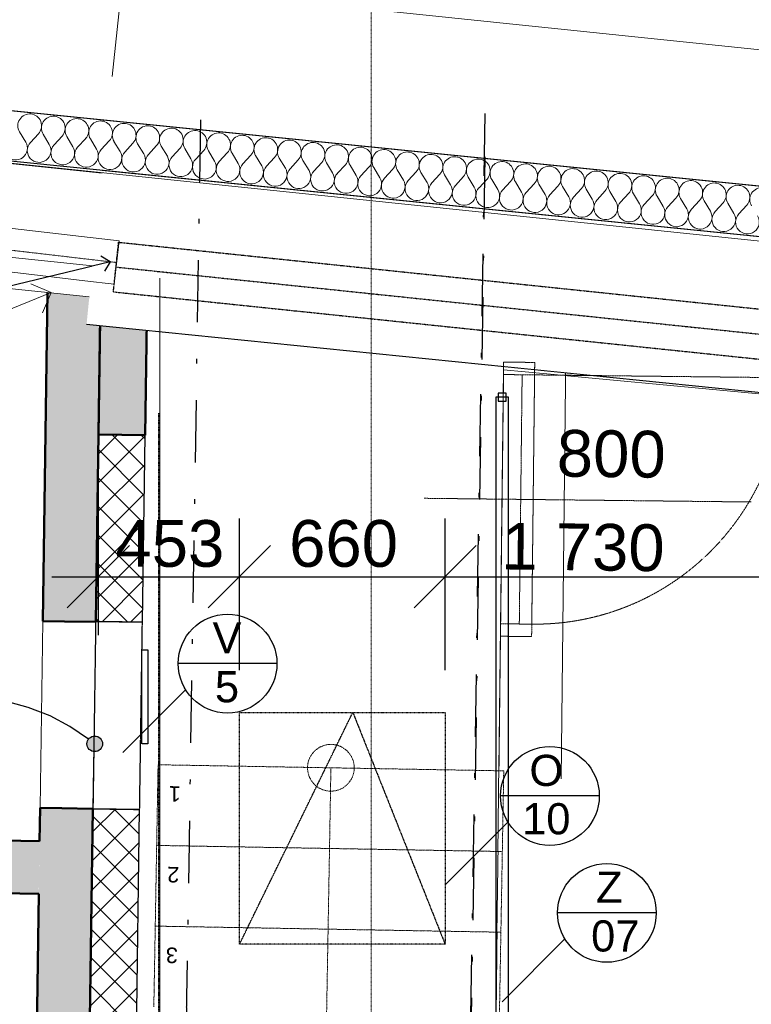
# Model space of a CAD drawing. Header units: millimetres. Extents: x -23738 to 4435, y -2716 to 20653.
# Tile 56 of 160: x -15978 to -13629, y 6867 to 10027. Entities that reach past the tile are written whole.
import ezdxf

# ---------------------------------------------------------------- set-up
doc = ezdxf.new("R2010")
doc.units = ezdxf.units.MM
doc.header["$MEASUREMENT"] = 0
for name, pattern in [('Wipeout_Contour', [1000, 0, -1000]), ('Čerchovaná', [450, 200, -117.5, 15, -117.5]), ('Čerchovaná M', [4.5, 2.5, -0.85, 0.3, -0.85]), ('Čerchovaná S', [3.5, 1.5, -0.85, 0.3, -0.85]), ('čárkovaná 3', [1.5, 1, -0.5]), ('Čárkovaná S', [2.5, 1.5, -1])]:
    doc.linetypes.add(name, pattern=pattern)
for name, color, linetype in [('9._POHLED ZÁPADNÍ_2_2D prvky - obecné', 7, 'Continuous'), ('9._POHLED ZÁPADNÍ_2_Anotace - SP', 7, 'Continuous'), ('9._POHLED ZÁPADNÍ_2_Interiér - schodiště', 7, 'Continuous'), ('9._POHLED ZÁPADNÍ_2_Konstrukce - krov', 7, 'Continuous'), ('9._POHLED ZÁPADNÍ_2_Konstrukce - nosné', 7, 'Continuous'), ('9._POHLED ZÁPADNÍ_2_Kóty - SP', 7, 'Continuous'), ('9._POHLED ZÁPADNÍ_2_LINEA_TABLA', 7, 'Continuous'), ('9._POHLED ZÁPADNÍ_2_Nové_Anotace - SP', 7, 'Continuous'), ('9._POHLED ZÁPADNÍ_2_Nové_Konstrukce - krov', 7, 'Continuous'), ('9._POHLED ZÁPADNÍ_2_Nové_Konstrukce - nosné', 7, 'Continuous'), ('9._POHLED ZÁPADNÍ_2_Nové_Kresby a obrázky', 7, 'Continuous'), ('9._POHLED ZÁPADNÍ_2_Nové_Kóty - SP', 7, 'Continuous'), ('9._POHLED ZÁPADNÍ_2_Nové_Popis', 7, 'Continuous'), ('9._POHLED ZÁPADNÍ_2_Nové_Situace - terén', 7, 'Continuous'), ('9._POHLED ZÁPADNÍ_2_Nové_Výplně - Povrchové', 7, 'Continuous'), ('9._POHLED ZÁPADNÍ_2_Nové_Výplně – Řezové', 7, 'Continuous'), ('9._POHLED ZÁPADNÍ_2_Nové_VÝTAH VAR 1', 7, 'Continuous'), ('9._POHLED ZÁPADNÍ_2_Otvory – Dveře', 7, 'Continuous'), ('9._POHLED ZÁPADNÍ_2_Popis', 7, 'Continuous'), ('9._POHLED ZÁPADNÍ_2_Výplně - Povrchové', 7, 'Continuous'), ('9._POHLED ZÁPADNÍ_2_Výplně – Řezové', 7, 'Continuous'), ('9._POHLED ZÁPADNÍ_2_VÝTAH VAR 1', 7, 'Continuous'), ('9._POHLED ZÁPADNÍ_2_Značky - řezy', 7, 'Continuous')]:
    doc.layers.add(name, color=color, linetype=linetype)
doc.styles.add('GENEROVANÝ_STYL_1', font='txt')
doc.styles.add('GENEROVANÝ_STYL_2', font='arial.ttf')
pattern_1 = [(45, (0, -9e-13), (-45.96194, 45.96194), []), (135, (0, -9e-13), (45.96194, 45.96194), [])]

# ---------------------------------------------------------------- blocks, each defined once
blk = doc.blocks.new('*X20', base_point=(-24533.1, -6254.2))
at = {"layer": '9._POHLED ZÁPADNÍ_2_Nové_Výplně – Řezové', "color": 21, "linetype": 'Continuous', "lineweight": 20, "true_color": 0xffaaaa}
for p, q in [((-15959.2, 9634.6), (-15978.9, 9667.2)), ((-15944, 9633.1), (-15918.2, 9661.1)), ((-15883.4, 9627), (-15903.1, 9659.6)), ((-15868.2, 9625.4), (-15842.4, 9653.5)), ((-15807.6, 9619.3), (-15827.3, 9651.9)), ((-15792.4, 9617.8), (-15766.6, 9645.8)), ((-15731.8, 9611.7), (-15751.5, 9644.3)), ((-15716.6, 9610.1), (-15690.8, 9638.2)), ((-15656, 9604), (-15675.7, 9636.6)), ((-15640.8, 9602.5), (-15615, 9630.5)), ((-15580.2, 9596.4), (-15599.9, 9629)), ((-15565, 9594.8), (-15539.2, 9622.9)), ((-15504.4, 9588.7), (-15524, 9621.3)), ((-15489.2, 9587.2), (-15463.4, 9615.2)), ((-15428.6, 9581.1), (-15448.2, 9613.7)), ((-15413.4, 9579.6), (-15387.6, 9607.6)), ((-15352.8, 9573.4), (-15372.4, 9606.1)), ((-15337.6, 9571.9), (-15311.8, 9599.9)), ((-15276.9, 9565.8), (-15296.6, 9598.4)), ((-15261.8, 9564.3), (-15236, 9592.3)), ((-15201.1, 9558.1), (-15220.8, 9590.8)), ((-15186, 9556.6), (-15160.2, 9584.6)), ((-15125.3, 9550.5), (-15145, 9583.1)), ((-15110.2, 9549), (-15084.4, 9577)), ((-15049.5, 9542.8), (-15069.2, 9575.5)), ((-15034.4, 9541.3), (-15008.6, 9569.3)), ((-14973.7, 9535.2), (-14993.4, 9567.8)), ((-14958.6, 9533.7), (-14932.8, 9561.7)), ((-14897.9, 9527.5), (-14917.6, 9560.2)), ((-14882.8, 9526), (-14857, 9554)), ((-14822.1, 9519.9), (-14841.8, 9552.5)), ((-14807, 9518.4), (-14781.2, 9546.4)), ((-14746.3, 9512.3), (-14766, 9544.9)), ((-14731.1, 9510.7), (-14705.3, 9538.7)), ((-14670.5, 9504.6), (-14690.2, 9537.2)), ((-14655.3, 9503.1), (-14629.5, 9531.1)), ((-14594.7, 9497), (-14614.4, 9529.6)), ((-14579.5, 9495.4), (-14553.7, 9523.5)), ((-14518.9, 9489.3), (-14538.6, 9521.9)), ((-14503.7, 9487.8), (-14477.9, 9515.8)), ((-14443.1, 9481.7), (-14462.8, 9514.3)), ((-14427.9, 9480.1), (-14402.1, 9508.2)), ((-14367.3, 9474), (-14387, 9506.6)), ((-14352.1, 9472.5), (-14326.3, 9500.5)), ((-14291.5, 9466.4), (-14311.2, 9499)), ((-14276.3, 9464.8), (-14250.5, 9492.9)), ((-14215.7, 9458.7), (-14235.4, 9491.3)), ((-14200.5, 9457.2), (-14174.7, 9485.2)), ((-14139.9, 9451.1), (-14159.5, 9483.7)), ((-14124.7, 9449.5), (-14098.9, 9477.6)), ((-14064.1, 9443.4), (-14083.7, 9476)), ((-14048.9, 9441.9), (-14023.1, 9469.9)), ((-13988.3, 9435.8), (-14007.9, 9468.4)), ((-13973.1, 9434.2), (-13947.3, 9462.3)), ((-13912.4, 9428.1), (-13932.1, 9460.7)), ((-13897.3, 9426.6), (-13871.5, 9454.6)), ((-13836.6, 9420.5), (-13856.3, 9453.1)), ((-13821.5, 9418.9), (-13795.7, 9447)), ((-13760.8, 9412.8), (-13780.5, 9445.4)), ((-13745.7, 9411.3), (-13719.9, 9439.3)), ((-13685, 9405.2), (-13704.7, 9437.8)), ((-13669.9, 9403.6), (-13644.1, 9431.7))]:
    blk.add_line(p, q, dxfattribs=at)
for centre, start, end in [((-15946.3, 9686.9), 84.239, 211.1089), ((-15946.3, 9686.9), 317.3691, 84.239), ((-15870.5, 9679.3), 84.239, 211.1089), ((-15870.5, 9679.3), 317.3691, 84.239), ((-15794.7, 9671.6), 84.239, 211.1089), ((-15794.7, 9671.6), 317.3691, 84.239), ((-15718.8, 9664), 84.239, 211.1089), ((-15718.8, 9664), 317.3691, 84.239), ((-15643, 9656.3), 84.239, 211.1089), ((-15643, 9656.3), 317.3691, 84.239), ((-15567.2, 9648.7), 84.239, 211.1089), ((-15567.2, 9648.7), 317.3691, 84.239), ((-15491.4, 9641), 84.239, 211.1089), ((-15491.4, 9641), 317.3691, 84.239), ((-15415.6, 9633.4), 84.239, 211.1089), ((-15415.6, 9633.4), 317.3691, 84.239), ((-15991.8, 9614.9), 137.3691, 31.1089), ((-15339.8, 9625.7), 84.239, 211.1089), ((-15339.8, 9625.7), 317.3691, 84.239), ((-15264, 9618.1), 84.239, 211.1089), ((-15264, 9618.1), 317.3691, 84.239), ((-15188.2, 9610.4), 84.239, 211.1089), ((-15188.2, 9610.4), 317.3691, 84.239), ((-15112.4, 9602.8), 84.239, 211.1089), ((-15112.4, 9602.8), 317.3691, 84.239), ((-15916, 9607.3), 137.3691, 31.1089), ((-15840.2, 9599.6), 137.3691, 31.1089), ((-15764.4, 9592), 137.3691, 31.1089), ((-15688.6, 9584.3), 137.3691, 31.1089), ((-15036.6, 9595.1), 84.239, 211.1089), ((-15036.6, 9595.1), 317.3691, 84.239), ((-14960.8, 9587.5), 84.239, 211.1089), ((-14960.8, 9587.5), 317.3691, 84.239), ((-14885, 9579.8), 84.239, 211.1089), ((-14885, 9579.8), 317.3691, 84.239), ((-14809.2, 9572.2), 84.239, 211.1089), ((-14809.2, 9572.2), 317.3691, 84.239), ((-15612.8, 9576.7), 137.3691, 31.1089), ((-15537, 9569), 137.3691, 31.1089), ((-15461.2, 9561.4), 137.3691, 31.1089), ((-15385.4, 9553.8), 137.3691, 31.1089), ((-14733.4, 9564.5), 84.239, 211.1089), ((-14733.4, 9564.5), 317.3691, 84.239), ((-14657.6, 9556.9), 84.239, 211.1089), ((-14657.6, 9556.9), 317.3691, 84.239), ((-14581.8, 9549.3), 84.239, 211.1089), ((-14581.8, 9549.3), 317.3691, 84.239), ((-14506, 9541.6), 84.239, 211.1089), ((-14506, 9541.6), 317.3691, 84.239), ((-15309.6, 9546.1), 137.3691, 31.1089), ((-15233.8, 9538.5), 137.3691, 31.1089), ((-15158, 9530.8), 137.3691, 31.1089), ((-15082.1, 9523.2), 137.3691, 31.1089), ((-14430.2, 9534), 84.239, 211.1089), ((-14430.2, 9534), 317.3691, 84.239), ((-14354.3, 9526.3), 84.239, 211.1089), ((-14354.3, 9526.3), 317.3691, 84.239), ((-14278.5, 9518.7), 84.239, 211.1089), ((-14278.5, 9518.7), 317.3691, 84.239), ((-14202.7, 9511), 84.239, 211.1089), ((-14202.7, 9511), 317.3691, 84.239), ((-15006.3, 9515.5), 137.3691, 31.1089), ((-14930.5, 9507.9), 137.3691, 31.1089), ((-14854.7, 9500.2), 137.3691, 31.1089), ((-14778.9, 9492.6), 137.3691, 31.1089), ((-14126.9, 9503.4), 84.239, 211.1089), ((-14126.9, 9503.4), 317.3691, 84.239), ((-14051.1, 9495.7), 84.239, 211.1089), ((-14051.1, 9495.7), 317.3691, 84.239), ((-13975.3, 9488.1), 84.239, 211.1089), ((-13975.3, 9488.1), 317.3691, 84.239), ((-13899.5, 9480.4), 84.239, 211.1089), ((-13899.5, 9480.4), 317.3691, 84.239), ((-14703.1, 9484.9), 137.3691, 31.1089), ((-14627.3, 9477.3), 137.3691, 31.1089), ((-14551.5, 9469.6), 137.3691, 31.1089), ((-14475.7, 9462), 137.3691, 31.1089), ((-13823.7, 9472.8), 84.239, 211.1089), ((-13823.7, 9472.8), 317.3691, 84.239), ((-13747.9, 9465.1), 84.239, 211.1089), ((-13747.9, 9465.1), 317.3691, 84.239), ((-13672.1, 9457.5), 84.239, 211.1089), ((-13672.1, 9457.5), 317.3691, 84.239), ((-13596.3, 9449.8), 84.239, 211.1089), ((-14399.9, 9454.3), 137.3691, 31.1089), ((-14324.1, 9446.7), 137.3691, 31.1089), ((-14248.3, 9439), 137.3691, 31.1089), ((-14172.5, 9431.4), 137.3691, 31.1089), ((-14096.7, 9423.7), 137.3691, 31.1089), ((-14020.9, 9416.1), 137.3691, 31.1089), ((-13945.1, 9408.4), 137.3691, 31.1089), ((-13869.3, 9400.8), 137.3691, 31.1089), ((-13793.5, 9393.1), 137.3691, 31.1089), ((-13717.6, 9385.5), 137.3691, 31.1089), ((-13641.8, 9377.8), 137.3691, 31.1089)]:
    blk.add_arc(centre, 38.1, start, end, dxfattribs=at)

msp = doc.modelspace()

# ---------------------------------------------------------------- hatches: boundary and pattern name
at = {"layer": '9._POHLED ZÁPADNÍ_2_Nové_Anotace - SP', "linetype": 'Continuous', "lineweight": 25}
msp.add_hatch(color=1, dxfattribs=at).paths.add_polyline_path([(-15762.5, 7703), (-15760.6, 7693.4), (-15755.1, 7685.3), (-15747, 7679.9), (-15737.5, 7678), (-15727.9, 7679.9), (-15719.8, 7685.3), (-15714.4, 7693.4), (-15712.5, 7703), (-15714.4, 7712.6), (-15719.8, 7720.7), (-15727.9, 7726.1), (-15737.5, 7728), (-15747, 7726.1), (-15755.1, 7720.7), (-15760.6, 7712.6)])
at = {"layer": '9._POHLED ZÁPADNÍ_2_Nové_Výplně – Řezové', "linetype": 'Continuous', "lineweight": 20, "true_color": 0xffaaaa}
h = msp.add_hatch(dxfattribs=at)
h.set_pattern_fill('Zdivo___tvárnice_01_0002', color=21, style=0, pattern_type=2)
h.set_pattern_definition(pattern_1)
h.paths.add_polyline_path([(-15575.8, 8693.6), (-15725.8, 8695.8), (-15734.5, 8095.3), (-15584.5, 8093.1)])
h = msp.add_hatch(dxfattribs=at)
h.set_pattern_fill('Zdivo___tvárnice_01_0002', color=21, style=0, pattern_type=2)
h.set_pattern_definition(pattern_1)
h.paths.add_polyline_path([(-15743.3, 7494.6), (-15753.9, 6767.1), (-15603.9, 6765), (-15593.3, 7492.5)])
at = {"layer": '9._POHLED ZÁPADNÍ_2_Výplně – Řezové', "linetype": 'Continuous', "lineweight": 13}
for points in [[(-15575.8, 8693.6), (-15569.3, 9137), (-15719.3, 9139.2), (-15725.8, 8695.8)], [(-15913.2, 7497.1), (-15948.3, 5093.7), (-15778.3, 5091.2), (-15743.3, 7494.6), (-15843.3, 7496)], [(-15914.8, 7391.1), (-20058.2, 7464), (-20061.2, 7294.1), (-15917.3, 7221.1)]]:
    msp.add_hatch(color=254, dxfattribs=at).paths.add_polyline_path(points)

# ---------------------------------------------------------------- linework, layer by layer
at = {"layer": '9._POHLED ZÁPADNÍ_2_Konstrukce - nosné', "color": 7, "linetype": 'Continuous', "lineweight": 50}
for p, q in [((-15834.5, 8096), (-15904.5, 8097)), ((-15834.5, 8096), (-15734.5, 8094.5)), ((-15843.3, 7496), (-15913.2, 7497.1)), ((-15843.3, 7496), (-15743.3, 7494.6))]:
    msp.add_line(p, q, dxfattribs=at)
at = {"layer": '9._POHLED ZÁPADNÍ_2_Konstrukce - nosné', "color": 7, "linetype": 'Continuous', "lineweight": 50, "flags": 128}
for points in [[(-15719.3, 9139.2), (-15725.8, 8695.8)], [(-15569.3, 9137), (-15719.3, 9139.2)], [(-15575.8, 8693.6), (-15569.3, 9137)], [(-15725.8, 8695.8), (-15575.8, 8693.6)], [(-15913.2, 7497.1), (-15914.8, 7391.1)], [(-15778.3, 5091.2), (-15743.3, 7494.6)], [(-15914.8, 7391.1), (-20058.2, 7464)], [(-20061.2, 7294.1), (-15917.3, 7221.1)], [(-15917.3, 7221.1), (-15948.3, 5093.7)]]:
    msp.add_lwpolyline(points, dxfattribs=at)
at = {"layer": '9._POHLED ZÁPADNÍ_2_Nové_Anotace - SP', "color": 1, "linetype": 'Continuous', "lineweight": 25, "flags": 128}
msp.add_lwpolyline([(-15757.2, 7718.4), (-15817.1, 7758.9), (-15881.1, 7792.6), (-15950.9, 7819.8), (-16028.3, 7841.1), (-16115.4, 7856.9), (-16213.8, 7867.7), (-16452.2, 7875.7)], dxfattribs=at)
at = {"layer": '9._POHLED ZÁPADNÍ_2_Nové_Anotace - SP', "color": 1, "linetype": 'Continuous', "lineweight": 25}
msp.add_circle((-15737.5, 7703), 25, dxfattribs=at)
at = {"layer": '9._POHLED ZÁPADNÍ_2_Nové_Kresby a obrázky', "color": 1, "linetype": 'Čárkovaná S', "lineweight": 25}
for p, q in [((-15734.5, 8095.3), (-15743.3, 7494.6)), ((-15584.5, 8093.1), (-15734.5, 8095.3)), ((-15593.3, 7492.5), (-15584.5, 8093.1)), ((-15585.8, 7703), (-15585.8, 8004.2)), ((-15585.8, 8004.2), (-15566.6, 8004.2)), ((-15566.6, 8004.2), (-15566.6, 7703)), ((-15566.6, 7703), (-15585.8, 7703)), ((-15743.3, 7494.6), (-15593.3, 7492.5))]:
    msp.add_line(p, q, dxfattribs=at)
at = {"layer": '9._POHLED ZÁPADNÍ_2_Nové_Kresby a obrázky', "color": 1, "linetype": 'Čerchovaná S', "lineweight": 25}
msp.add_line((-15272.8, 7803.9), (-14612.4, 7803.9), dxfattribs=at)
at = {"layer": '9._POHLED ZÁPADNÍ_2_Nové_Kóty - SP', "color": 1, "linetype": 'Continuous', "lineweight": 25}
for p, q in [((-15725.8, 8051.6), (-15725.8, 8539.1)), ((-15272.8, 7939.1), (-15272.8, 8426.6)), ((-14612.4, 7939.1), (-14612.4, 8426.6)), ((-15625.8, 8339.1), (-15825.8, 8139.1)), ((-15172.8, 8339.1), (-15372.8, 8139.1)), ((-14512.4, 8339.1), (-14712.4, 8139.1)), ((-15875.8, 8239.1), (-15725.8, 8239.1)), ((-15725.8, 8239.1), (-15272.8, 8239.1)), ((-15272.8, 8239.1), (-14612.4, 8239.1))]:
    msp.add_line(p, q, dxfattribs=at)
at = {"layer": '9._POHLED ZÁPADNÍ_2_Nové_Popis', "color": 1, "linetype": 'Continuous', "lineweight": 25}
for p, q in [((-15152.5, 7960.5), (-15469.7, 7960.5)), ((-15445.8, 7876.8), (-15647.4, 7675.2)), ((-13934.6, 7160.4), (-14251.8, 7160.4))]:
    msp.add_line(p, q, dxfattribs=at)
for centre in [(-15311.1, 7960.5), (-14093.2, 7160.4)]:
    msp.add_circle(centre, 158.6, dxfattribs=at)
at = {"layer": '9._POHLED ZÁPADNÍ_2_Nové_Situace - terén', "color": 1, "linetype": 'Continuous', "lineweight": 25, "flags": 128}
for points in [[(-15575.8, 8693.6), (-15725.8, 8695.8), (-15734.5, 8095.3), (-15584.5, 8093.1)], [(-15743.3, 7494.6), (-15753.9, 6767.1), (-15603.9, 6765), (-15593.3, 7492.5)]]:
    msp.add_lwpolyline(points, close=True, dxfattribs=at)
at = {"layer": '9._POHLED ZÁPADNÍ_2_Otvory – Dveře', "color": 8, "linetype": 'Continuous', "lineweight": 13}
for p, q in [((-15904.5, 8097), (-15913.2, 7497.1)), ((-15834.5, 8096), (-15904.5, 8097)), ((-15834.5, 8096), (-15734.5, 8094.5)), ((-15734.5, 8094.5), (-15743.3, 7494.6)), ((-15843.3, 7496), (-15913.2, 7497.1)), ((-15843.3, 7496), (-15743.3, 7494.6))]:
    msp.add_line(p, q, dxfattribs=at)

# ---------------------------------------------------------------- texts
at = {"layer": '9._POHLED ZÁPADNÍ_2_Kóty - SP', "color": 1, "linetype": 'Continuous', "lineweight": 25, "char_height": 150, "width": 341.487, "attachment_point": 7, "style": 'GENEROVANÝ_STYL_2'}
for s, insert in [('\\A1;{\\pql;\\fArial|b0|i0|c0|p38;453}', (-15671.1, 8269.1)), ('\\A1;{\\pql;\\fArial|b0|i0|c0|p38;660}', (-15113.3, 8269.1))]:
    msp.add_mtext(s, dxfattribs=dict(at, insert=insert))
at = {"layer": '9._POHLED ZÁPADNÍ_2_Popis', "color": 1, "linetype": 'Continuous', "lineweight": 25, "char_height": 100, "attachment_point": 5, "style": 'GENEROVANÝ_STYL_1'}
for s, insert, line_spacing_factor in [('\\A1;{\\pqc;\\fArial|b0|i0|c238|p38;V\\P\\pqc;\\fArial|b0|i0|c238|p38;5}', (-15312.9, 7964.2), 0.94255), ('\\A1;{\\pqc;\\fArial|b0|i0|c238|p38;Z\\P\\pqc;\\fArial|b0|i0|c238|p38; 0\\fArial|b0|i0|c238|p38;7}', (-14085.5, 7164.1), 0.940294)]:
    msp.add_mtext(s, dxfattribs=dict(at, insert=insert, line_spacing_factor=line_spacing_factor))

# ---------------------------------------------------------------- wipeouts: each hides what was drawn before it
at = {"color": 254, "linetype": 'Wipeout_Contour', "lineweight": 0, "ltscale": 76753.955194}
msp.add_wipeout([(-20313.5, 10008.8), (-12642.6, 9234.9), (-12626.6, 9394.1), (-20310.7, 10169.4)], dxfattribs=at).dxf.layer = '9._POHLED ZÁPADNÍ_2_Nové_Výplně - Povrchové'
at = {"color": 254, "linetype": 'Wipeout_Contour', "lineweight": 0, "ltscale": 66341.517956}
msp.add_wipeout([(-14423.3, 9055.3), (-14439.9, 7593), (-14239.9, 7590.7), (-14223.3, 9053)], dxfattribs=at).dxf.layer = '9._POHLED ZÁPADNÍ_2_Výplně - Povrchové'

# ---------------------------------------------------------------- next in the draw order: hatches: boundary and pattern name
at = {"layer": '9._POHLED ZÁPADNÍ_2_Výplně – Řezové', "linetype": 'Continuous', "lineweight": 13}
msp.add_hatch(color=254, dxfattribs=at).paths.add_polyline_path([(-15884.7, 9456), (-15904.5, 8097), (-15834.5, 8096), (-15734.5, 8094.5), (-15714.7, 9453.5)])

# ---------------------------------------------------------------- next in the draw order: linework, layer by layer
at = {"layer": '9._POHLED ZÁPADNÍ_2_Konstrukce - nosné', "color": 7, "linetype": 'čárkovaná 3', "lineweight": 13}
for p, q in [((-13629.8, 8479.2), (-14679.7, 8491.1)), ((-14434.7, 8048.3), (-14434.3, 8088.3)), ((-14434.3, 8088.3), (-14334.3, 8087.2)), ((-14374.3, 8087.6), (-14334.3, 8087.2)), ((-14334.3, 8087.2), (-14334.7, 8047.2)), ((-14334.7, 8047.2), (-14434.7, 8048.3)), ((-14434.7, 8048.3), (-14334.7, 8047.2)), ((-14434.7, 8048.3), (-14334.7, 8047.2))]:
    msp.add_line(p, q, dxfattribs=at)
at = {"layer": '9._POHLED ZÁPADNÍ_2_Konstrukce - nosné', "color": 7, "linetype": 'Continuous', "lineweight": 50, "flags": 128}
for points in [[(-15884.7, 9456), (-15904.5, 8097)], [(-15714.7, 9453.5), (-15884.7, 9456)], [(-15734.5, 8094.5), (-15714.7, 9453.5)]]:
    msp.add_lwpolyline(points, dxfattribs=at)
at = {"layer": '9._POHLED ZÁPADNÍ_2_Konstrukce - nosné', "color": 251, "linetype": 'Continuous', "lineweight": 20, "true_color": 0x6a6a6a, "flags": 128}
for points in [[(-14423.3, 9055.3), (-14439.9, 7593)], [(-14239.9, 7590.7), (-14223.3, 9053)]]:
    msp.add_lwpolyline(points, dxfattribs=at)
at = {"layer": '9._POHLED ZÁPADNÍ_2_Nové_Konstrukce - nosné', "color": 1, "linetype": 'Continuous', "lineweight": 25, "flags": 128}
for points in [[(-12626.6, 9394.1), (-20310.7, 10169.4)], [(-20313.5, 10008.8), (-12642.6, 9234.9)]]:
    msp.add_lwpolyline(points, dxfattribs=at)
at = {"layer": '9._POHLED ZÁPADNÍ_2_Nové_Kóty - SP', "color": 1, "linetype": 'Continuous', "lineweight": 25}
msp.add_line((-14612.4, 8239.1), (-11487.3, 8239.1), dxfattribs=at)

# ---------------------------------------------------------------- next in the draw order: texts
at = {"layer": '9._POHLED ZÁPADNÍ_2_Konstrukce - nosné', "color": 7, "linetype": 'Continuous', "lineweight": 20, "insert": (-13908.5, 8254.8), "char_height": 150, "attachment_point": 9, "rotation": 359.3523, "style": 'GENEROVANÝ_STYL_1'}
msp.add_mtext('\\A1;{\\pqr;\\pt50;\\fArial|b0|i0|c238|p38;1 73\\fArial|b0|i0|c238|p38;0}', dxfattribs=at)
at = {"layer": '9._POHLED ZÁPADNÍ_2_Popis', "color": 1, "linetype": 'Continuous', "lineweight": 25, "insert": (-14287.6, 7539.5), "char_height": 100, "attachment_point": 5, "line_spacing_factor": 0.930826, "style": 'GENEROVANÝ_STYL_1'}
msp.add_mtext('\\A1;{\\pqc;\\fArial|b0|i0|c238|p38;O\\P\\pqc;\\fArial|b0|i0|c238|p38;1\\fArial|b0|i0|c238|p38;0}', dxfattribs=at)

# ---------------------------------------------------------------- next in the draw order: wipeouts: each hides what was drawn before it
at = {"color": 254, "linetype": 'Wipeout_Contour', "lineweight": 0, "ltscale": 64672.322899}
msp.add_wipeout([(-10946.7, 9064.8), (-15713.3, 9547.8), (-15763.7, 9050.3), (-10944.6, 8562.1)], dxfattribs=at).dxf.layer = '9._POHLED ZÁPADNÍ_2_Nové_Výplně - Povrchové'
at = {"color": 254, "linetype": 'Wipeout_Contour', "lineweight": 0, "ltscale": 67018.179693}
msp.add_wipeout([(-15538.7, 7376.9), (-14428.8, 7357.3), (-14424.3, 7616.3), (-15534.1, 7635.8)], dxfattribs=at).dxf.layer = '9._POHLED ZÁPADNÍ_2_Výplně - Povrchové'

# ---------------------------------------------------------------- next in the draw order: linework, layer by layer
at = {"layer": '9._POHLED ZÁPADNÍ_2_Interiér - schodiště', "color": 8, "linetype": 'Čerchovaná M', "lineweight": 13}
for p, q in [((-15534.1, 7635.8), (-15538.7, 7376.9)), ((-14424.3, 7616.3), (-15534.1, 7635.8)), ((-14428.8, 7357.3), (-14424.3, 7616.3)), ((-15538.7, 7376.9), (-14428.8, 7357.3))]:
    msp.add_line(p, q, dxfattribs=at)
for start, end in [(0, 180), (0, 180), (180, 0), (180, 0)]:
    msp.add_arc((-14979.2, 7626.1), 75, start, end, dxfattribs=at)
at = {"layer": '9._POHLED ZÁPADNÍ_2_Konstrukce - nosné', "color": 7, "linetype": 'čárkovaná 3', "lineweight": 13}
for p, q in [((-14434.7, 8048.3), (-14424.8, 8928.3)), ((-14425.2, 8888.3), (-14424.8, 8928.3)), ((-14424.8, 8928.3), (-14324.8, 8927.1)), ((-14424.8, 8928.3), (-14324.8, 8927.1)), ((-14424.8, 8928.3), (-14324.8, 8927.1)), ((-14334.7, 8047.2), (-14324.8, 8927.1)), ((-14324.8, 8927.1), (-14325.2, 8887.1)), ((-14325.2, 8887.1), (-14425.2, 8888.3)), ((-14365.2, 8887.6), (-14374.3, 8087.6)), ((-14325.2, 8887.1), (-14365.2, 8887.6)), ((-14334.3, 8087.2), (-14325.2, 8887.1)), ((-14325.2, 8887.1), (-13525.3, 8878.1))]:
    msp.add_line(p, q, dxfattribs=at)
msp.add_arc((-14325.2, 8887.1), 800, 269.3523, 359.3523, dxfattribs=at)
at = {"layer": '9._POHLED ZÁPADNÍ_2_LINEA_TABLA', "color": 251, "linetype": 'Continuous', "lineweight": 13, "true_color": 0x6a6a6a}
msp.add_line((-13118.3, 8780.2), (-14425, 8903.3), dxfattribs=at)
at = {"layer": '9._POHLED ZÁPADNÍ_2_Nové_Konstrukce - nosné', "color": 1, "linetype": 'Continuous', "lineweight": 25, "flags": 128}
for points in [[(-10946.7, 9064.8), (-15713.3, 9547.8)], [(-15763.7, 9050.3), (-10944.6, 8562.1)]]:
    msp.add_lwpolyline(points, dxfattribs=at)
at = {"layer": '9._POHLED ZÁPADNÍ_2_Nové_Popis', "color": 1, "linetype": 'Continuous', "lineweight": 25}
msp.add_line((-14117.5, 7535.8), (-14434.6, 7535.8), dxfattribs=at)
at = {"layer": '9._POHLED ZÁPADNÍ_2_Nové_VÝTAH VAR 1', "color": 1, "linetype": 'Continuous', "lineweight": 25, "flags": 128}
msp.add_lwpolyline([(-14442, 8803), (-14417, 8803), (-14417, 8828), (-14442, 8828)], close=True, dxfattribs=at)

# ---------------------------------------------------------------- next in the draw order: texts
at = {"layer": '9._POHLED ZÁPADNÍ_2_Interiér - schodiště', "color": 8, "linetype": 'Continuous', "lineweight": 13, "insert": (-15461.3, 7541.7), "char_height": 50, "attachment_point": 4, "rotation": 178.9912, "style": 'GENEROVANÝ_STYL_1'}
msp.add_mtext('\\A1;{\\pql;\\fArial|b0|i0|c238|p38;1}', dxfattribs=at)
at = {"layer": '9._POHLED ZÁPADNÍ_2_Konstrukce - nosné', "color": 7, "linetype": 'Continuous', "lineweight": 20, "insert": (-13905.1, 8554.9), "char_height": 150, "attachment_point": 9, "rotation": 359.3523, "style": 'GENEROVANÝ_STYL_1'}
msp.add_mtext('\\A1;{\\pqr;\\pt50;\\fArial|b0|i0|c238|p38;800}', dxfattribs=at)

# ---------------------------------------------------------------- next in the draw order: wipeouts: each hides what was drawn before it
at = {"color": 254, "linetype": 'Wipeout_Contour', "lineweight": 0, "ltscale": 81154.007407}
msp.add_wipeout([(-20020.9, 9581.3), (-15755, 9137.3), (-15713.5, 9535.1), (-20013.9, 9982.7)], dxfattribs=at).dxf.layer = '9._POHLED ZÁPADNÍ_2_Výplně - Povrchové'
at = {"color": 254, "linetype": 'Wipeout_Contour', "lineweight": 0, "ltscale": 66577.196898}
msp.add_wipeout([(-15543.2, 7117.9), (-14433.4, 7098.4), (-14428.8, 7357.3), (-15538.7, 7376.9)], dxfattribs=at).dxf.layer = '9._POHLED ZÁPADNÍ_2_Výplně - Povrchové'

# ---------------------------------------------------------------- next in the draw order: linework, layer by layer
at = {"layer": '9._POHLED ZÁPADNÍ_2_Interiér - schodiště', "color": 8, "linetype": 'Čerchovaná M', "lineweight": 13}
for p, q in [((-14979.2, 7626.1), (-14983.7, 7367.1)), ((-14979.2, 7626.1), (-14983.7, 7367.1)), ((-15538.7, 7376.9), (-15543.2, 7117.9)), ((-14428.8, 7357.3), (-15538.7, 7376.9)), ((-14433.4, 7098.4), (-14428.8, 7357.3)), ((-15543.2, 7117.9), (-14433.4, 7098.4))]:
    msp.add_line(p, q, dxfattribs=at)
at = {"layer": '9._POHLED ZÁPADNÍ_2_Konstrukce - nosné', "color": 251, "linetype": 'Continuous', "lineweight": 20, "true_color": 0x6a6a6a, "flags": 128}
for points in [[(-15713.5, 9535.1), (-20013.9, 9982.7)], [(-20020.9, 9581.3), (-15755, 9137.3)]]:
    msp.add_lwpolyline(points, dxfattribs=at)
at = {"layer": '9._POHLED ZÁPADNÍ_2_Nové_Popis', "color": 1, "linetype": 'Continuous', "lineweight": 25}
msp.add_line((-14410.8, 7452.1), (-14612.4, 7250.5), dxfattribs=at)
msp.add_circle((-14276.1, 7535.8), 158.6, dxfattribs=at)

# ---------------------------------------------------------------- next in the draw order: texts
at = {"layer": '9._POHLED ZÁPADNÍ_2_Interiér - schodiště', "color": 8, "linetype": 'Continuous', "lineweight": 13, "insert": (-15465.8, 7282.7), "char_height": 50, "attachment_point": 4, "rotation": 178.9912, "style": 'GENEROVANÝ_STYL_1'}
msp.add_mtext('\\A1;{\\pql;\\fArial|b0|i0|c238|p38;2}', dxfattribs=at)

# ---------------------------------------------------------------- next in the draw order: wipeouts: each hides what was drawn before it
at = {"color": 254, "linetype": 'Wipeout_Contour', "lineweight": 0, "ltscale": 74181.028328}
msp.add_wipeout([(-20313.5, 10008.8), (-11130.9, 9082.4), (-11114.9, 9241.6), (-20310.7, 10169.4)], dxfattribs=at).dxf.layer = '9._POHLED ZÁPADNÍ_2_Nové_Výplně – Řezové'
at = {"color": 254, "linetype": 'Wipeout_Contour', "lineweight": 0, "ltscale": 66149.505101}
msp.add_wipeout([(-15547.8, 6859), (-14438, 6839.4), (-14433.4, 7098.4), (-15543.2, 7117.9)], dxfattribs=at).dxf.layer = '9._POHLED ZÁPADNÍ_2_Výplně - Povrchové'

# ---------------------------------------------------------------- next in the draw order: linework, layer by layer
at = {"layer": '9._POHLED ZÁPADNÍ_2_Anotace - SP', "color": 8, "linetype": 'Continuous', "lineweight": 13}
for p, q in [((-15877.9, 9151.2), (-15943, 9178.9)), ((-20058.2, 7464), (-15877.9, 9151.2)), ((-15877.9, 9151.2), (-15905.6, 9086.2))]:
    msp.add_line(p, q, dxfattribs=at)
at = {"layer": '9._POHLED ZÁPADNÍ_2_Interiér - schodiště', "color": 8, "linetype": 'Čerchovaná M', "lineweight": 13}
for p, q in [((-14983.7, 7367.1), (-15020.2, 5295.4)), ((-14983.7, 7367.1), (-15020.2, 5295.4)), ((-15543.2, 7117.9), (-15547.8, 6859)), ((-14433.4, 7098.4), (-15543.2, 7117.9)), ((-14438, 6839.4), (-14433.4, 7098.4))]:
    msp.add_line(p, q, dxfattribs=at)
at = {"layer": '9._POHLED ZÁPADNÍ_2_Konstrukce - krov', "color": 8, "linetype": 'Continuous', "lineweight": 13}
msp.add_line((-15675.4, 9178.3), (-15659.2, 9317.3), dxfattribs=at)
at = {"layer": '9._POHLED ZÁPADNÍ_2_Kóty - SP', "color": 154, "linetype": 'Continuous', "lineweight": 13}
for p, q in [((-15681.2, 9845.3), (-15630.8, 10330.2)), ((-15650.2, 10143.7), (-10883.3, 9647.5))]:
    msp.add_line(p, q, dxfattribs=at)
at = {"layer": '9._POHLED ZÁPADNÍ_2_LINEA_TABLA', "color": 251, "linetype": 'Continuous', "lineweight": 13, "true_color": 0x6a6a6a}
msp.add_line((-14425, 8903.3), (-14471.4, 4898.8), dxfattribs=at)
at = {"layer": '9._POHLED ZÁPADNÍ_2_Nové_Konstrukce - krov', "color": 1, "linetype": 'Čerchovaná', "lineweight": 25}
for p, q in [((-15398.1, 9705.8), (-15483.3, 4325.8)), ((-14484.7, 9725.7), (-14571.2, 4261.4)), ((-14484.7, 9587), (-14568.3, 4309.6))]:
    msp.add_line(p, q, dxfattribs=at)
at = {"layer": '9._POHLED ZÁPADNÍ_2_Nové_Konstrukce - krov', "color": 1, "linetype": 'Čerchovaná M', "lineweight": 25}
for p, q in [((-15677.6, 9153.7), (-15661, 9312.9)), ((-15661, 9312.9), (-478.6, 7731.1)), ((-15677.6, 9153.7), (-495.2, 7572))]:
    msp.add_line(p, q, dxfattribs=at)
at = {"layer": '9._POHLED ZÁPADNÍ_2_Nové_Konstrukce - krov', "color": 1, "linetype": 'Čerchovaná S', "lineweight": 25}
msp.add_line((-15669.3, 9233.3), (-486.9, 7651.6), dxfattribs=at)
at = {"layer": '9._POHLED ZÁPADNÍ_2_Nové_Konstrukce - nosné', "color": 1, "linetype": 'Continuous', "lineweight": 25, "flags": 128}
for points in [[(-12609.1, 9392.4), (-20310.7, 10169.4)], [(-20313.5, 10008.8), (-12625.2, 9233.2)]]:
    msp.add_lwpolyline(points, dxfattribs=at)
at = {"layer": '9._POHLED ZÁPADNÍ_2_Nové_Kresby a obrázky', "color": 1, "linetype": 'Čerchovaná S', "lineweight": 25}
for p, q in [((-15272.8, 7059.5), (-15272.8, 7803.9)), ((-14612.4, 7803.9), (-14612.4, 7059.5)), ((-14612.4, 7059.5), (-15272.8, 7059.5))]:
    msp.add_line(p, q, dxfattribs=at)
at = {"layer": '9._POHLED ZÁPADNÍ_2_Nové_Kresby a obrázky', "color": 1, "linetype": 'čárkovaná 3', "lineweight": 25}
for p, q in [((-15272.8, 7059.5), (-14908.9, 7803.9)), ((-14908.9, 7803.9), (-14612.4, 7059.5))]:
    msp.add_line(p, q, dxfattribs=at)
at = {"layer": '9._POHLED ZÁPADNÍ_2_Nové_Popis', "color": 1, "linetype": 'Čerchovaná M', "lineweight": 25}
msp.add_line((-15532.3, 8764.3), (-15532.3, 750.7), dxfattribs=at)
at = {"layer": '9._POHLED ZÁPADNÍ_2_Nové_Popis', "color": 1, "linetype": 'Continuous', "lineweight": 25}
msp.add_line((-14227.9, 7076.7), (-14429.5, 6875), dxfattribs=at)
at = {"layer": '9._POHLED ZÁPADNÍ_2_Nové_VÝTAH VAR 1', "color": 1, "linetype": 'Continuous', "lineweight": 25, "flags": 128}
msp.add_lwpolyline([(-14449.5, 5123.2), (-14409.5, 5123.2), (-14409.5, 8815.5), (-14449.5, 8815.5)], close=True, dxfattribs=at)
msp.add_lwpolyline([(-14449.5, 5123.2), (-14409.5, 5123.2), (-14409.5, 8815.5), (-14449.5, 8815.5)], close=True, dxfattribs=at)
at = {"layer": '9._POHLED ZÁPADNÍ_2_VÝTAH VAR 1', "color": 154, "linetype": 'Continuous', "lineweight": 13}
msp.add_line((-15528.6, 9197.1), (-15528.6, 584.5), dxfattribs=at)
at = {"layer": '9._POHLED ZÁPADNÍ_2_Značky - řezy', "color": 154, "linetype": 'Čerchovaná S', "lineweight": 13}
msp.add_line((-14850.1, 19646), (-14850.1, -411.8), dxfattribs=at)

# ---------------------------------------------------------------- next in the draw order: block references
at = {"layer": '9._POHLED ZÁPADNÍ_2_VÝTAH VAR 1', "color": 9, "linetype": 'Continuous', "lineweight": 13}
msp.add_blockref('*X20', (-24533.1, -6254.2), dxfattribs=at)

# ---------------------------------------------------------------- next in the draw order: texts
at = {"layer": '9._POHLED ZÁPADNÍ_2_Interiér - schodiště', "color": 8, "linetype": 'Continuous', "lineweight": 13, "insert": (-15470.4, 7024.2), "char_height": 50, "attachment_point": 4, "rotation": 178.9912, "style": 'GENEROVANÝ_STYL_1'}
msp.add_mtext('\\A1;{\\pql;\\fArial|b0|i0|c238|p38;3}', dxfattribs=at)

# ---------------------------------------------------------------- next in the draw order: wipeouts: each hides what was drawn before it
at = {"color": 254, "linetype": 'Wipeout_Contour', "lineweight": 0, "ltscale": 81262.197719}
msp.add_wipeout([(-15713.5, 9535.1), (-20013.9, 9983.5), (-20045, 9685.2), (-15744.6, 9236.7)], dxfattribs=at).dxf.layer = '9._POHLED ZÁPADNÍ_2_Výplně - Povrchové'

# ---------------------------------------------------------------- next in the draw order: linework, layer by layer
at = {"layer": '9._POHLED ZÁPADNÍ_2_2D prvky - obecné', "color": 7, "linetype": 'Continuous', "lineweight": 13}
msp.add_line((-20313.4, 10013.9), (-11031.8, 9049.1), dxfattribs=at)
at = {"layer": '9._POHLED ZÁPADNÍ_2_Konstrukce - krov', "color": 8, "linetype": 'Continuous', "lineweight": 13}
for p, q in [((-19954.5, 9817.6), (-15659.2, 9317.3)), ((-19970.7, 9678.6), (-15675.4, 9178.3))]:
    msp.add_line(p, q, dxfattribs=at)
at = {"layer": '9._POHLED ZÁPADNÍ_2_Konstrukce - krov', "color": 251, "linetype": 'Čerchovaná S', "lineweight": 13, "true_color": 0x6a6a6a}
msp.add_line((-19962.6, 9748.1), (-15667.3, 9247.8), dxfattribs=at)
at = {"layer": '9._POHLED ZÁPADNÍ_2_Konstrukce - nosné', "color": 251, "linetype": 'Continuous', "lineweight": 20, "true_color": 0x6a6a6a, "flags": 128}
for points in [[(-15713.5, 9535.1), (-20013.9, 9983.5)], [(-20045, 9685.2), (-15744.6, 9236.7)]]:
    msp.add_lwpolyline(points, dxfattribs=at)
at = {"layer": '9._POHLED ZÁPADNÍ_2_Nové_Anotace - SP', "color": 1, "linetype": 'Continuous', "lineweight": 25}
for q in [(-15717.8, 9268.6), (-16703.3, 9003.9), (-15706, 9220)]:
    msp.add_line((-15687.6, 9250.2), q, dxfattribs=at)

doc.saveas('drawing.dxf')
